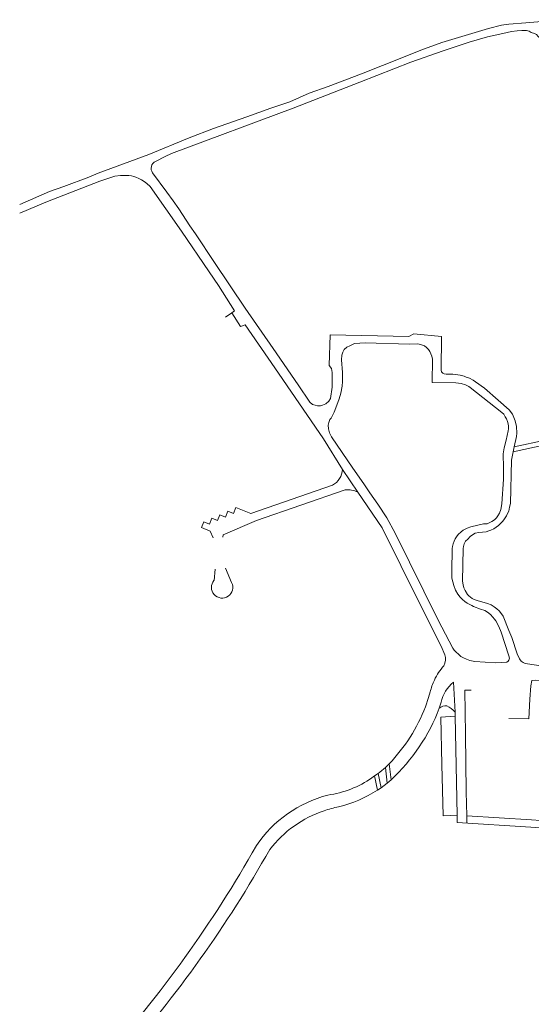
# Model space of a CAD drawing. Extents: x 145000 to 155000, y 457500 to 470000.
# Tile 41 of 196: x 145000 to 145197, y 462375 to 462754. Entities that reach past the tile are written whole.
import ezdxf

# ---------------------------------------------------------------- set-up
doc = ezdxf.new("R2010")
doc.units = 0
doc.header["$LTSCALE"] = 0.2
doc.header["$MEASUREMENT"] = 0
doc.layers.add('kant verharding', color=252, linetype='Continuous', lineweight=0)

msp = doc.modelspace()

# ---------------------------------------------------------------- linework, layer by layer
at = {"layer": 'kant verharding', "lineweight": 0, "flags": 128}
for points in [[(145030.22, 462694.74), (145049.67, 462701.95), (145065.22, 462708.26), (145074.57, 462711.83), (145087.33, 462716.33), (145096.61, 462719.63), (145103.89, 462722.13), (145111.37, 462725.46), (145118.65, 462728.01), (145131.42, 462732.88), (145147.54, 462739.34), (145154.2, 462741.92), (145162.35, 462744.86), (145172.49, 462747.95), (145180.25, 462750.24), (145185.17, 462751.52), (145188, 462751.98), (145194.51, 462752.44), (145208.38, 462753.68)], [(145052.29, 462699.24), (145055.96, 462701.16), (145058.46, 462702.25), (145105.18, 462719.71), (145130.83, 462729.69), (145150.44, 462737.35), (145162.75, 462741.73), (145172.8, 462745.07), (145175.84, 462745.97), (145179.78, 462747.09), (145185.77, 462748.34), (145189.09, 462749.14), (145191.24, 462749.44), (145192.97, 462749.49), (145194.77, 462749.59), (145195.86, 462749.32), (145196.63, 462748.81), (145197.83, 462748.37), (145198.65, 462747.99), (145199.31, 462747.2), (145200.17, 462746.41), (145200.83, 462745.33), (145201.37, 462744.17), (145213.48, 462702.42)], [(145000.1, 462679.32), (145010.11, 462683.61), (145030.95, 462691.63), (145036.61, 462693.6), (145038.88, 462693.82), (145040.29, 462693.85), (145042.04, 462693.85), (145043.01, 462693.71), (145043.95, 462693.4), (145044.78, 462693.14), (145045.85, 462692.72), (145046.89, 462692.16), (145047.93, 462691.57), (145048.94, 462690.76), (145050.28, 462689.61), (145062.21, 462672.49), (145072.84, 462656.77), (145076.52, 462651.59), (145082.63, 462641.78), (145081.55, 462641.12)], [(145017.07, 462689.64), (145026.72, 462693.24)], [(145026.72, 462693.24), (145030.22, 462694.74)], [(145118.85, 462607.1), (145117.71, 462606.12), (145116.45, 462605.61), (145115.68, 462605.37), (145114.58, 462605.39), (145113.65, 462605.6), (145112.66, 462605.89), (145111.62, 462606.78), (145107.04, 462613.39), (145097.51, 462627.42), (145086.75, 462642.88), (145074.89, 462660.42), (145067.65, 462671.39), (145065.49, 462674.52), (145061.26, 462681.01), (145059.05, 462684.04), (145056.57, 462687.42), (145051.13, 462694.86)], [(145011.59, 462687.62), (145017.07, 462689.64)], [(145000.1, 462682.66), (145011.59, 462687.62)], [(145081.55, 462641.12), (145079.16, 462639.43)], [(145081.55, 462641.12), (145084.9, 462635.77), (145086.71, 462636.42), (145098.08, 462619.87), (145116.77, 462592.6), (145124.18, 462580.89)], [(145190.14, 462589.58), (145191, 462593.61), (145191.09, 462594.83), (145190.95, 462597.36), (145190.51, 462599.57), (145189.44, 462602.08), (145188.17, 462603.75), (145183.94, 462607.53), (145178.71, 462612.11), (145175.21, 462614.55), (145174.27, 462615.17), (145172.98, 462615.91), (145171.69, 462616.38), (145170.82, 462616.69), (145169.3, 462617.09), (145166.51, 462617.47), (145163.98, 462617.56), (145163.21, 462617.67), (145162.73, 462617.85), (145162.22, 462618.36), (145162.05, 462619.06), (145162.21, 462631.91), (145151.52, 462632.93), (145149.63, 462631.98), (145119.36, 462632.6), (145119.06, 462620.84), (145119.93, 462619.67), (145120.13, 462618.16), (145120.2, 462616.16), (145120.13, 462612.49), (145119.54, 462608.19), (145118.85, 462607.1)], [(145122.81, 462607.97), (145123.45, 462610.19), (145123.96, 462612.88), (145124.08, 462614.73), (145124.08, 462618.11), (145123.7, 462623.04), (145123.85, 462624.76), (145124.27, 462625.96), (145124.78, 462627), (145125.77, 462627.89), (145126.93, 462628.4), (145128.71, 462629.22), (145132.79, 462629.54), (145149.82, 462629.08), (145153.07, 462629.09), (145154.54, 462628.82), (145155.68, 462628.38), (145156.42, 462627.79), (145157.19, 462626.93)], [(145157.19, 462626.93), (145157.7, 462626.15), (145158.09, 462625.27), (145158.5, 462624.41), (145158.71, 462623.23), (145158.63, 462614.28), (145167.66, 462614.18), (145169.78, 462613.85), (145171.42, 462613.38), (145172.61, 462612.79), (145173.21, 462612.33), (145185.3, 462602.81), (145186.09, 462602.1), (145186.6, 462601.15), (145187.12, 462600.29), (145187.55, 462599.31), (145187.71, 462598.43), (145187.9, 462597.5), (145187.89, 462596.55), (145187.75, 462595.68), (145187, 462592.11), (145186.21, 462589.17), (145185.88, 462586.85), (145186, 462581.55), (145185.92, 462577.17), (145185.28, 462567.66), (145184.95, 462565.54), (145184.41, 462564.12), (145183.79, 462563.1), (145183.28, 462562.31), (145182.52, 462561.59), (145181.49, 462560.93), (145180.53, 462560.4), (145179.7, 462560.06), (145178.32, 462559.95), (145173.4, 462558.84), (145172, 462558.31), (145170.46, 462557.58), (145169.68, 462556.87), (145168.61, 462555.88), (145167.9, 462554.97), (145167.44, 462554.22), (145167.05, 462553.3), (145166.69, 462552.28), (145166.42, 462551.34), (145166.26, 462550.46), (145166.09, 462541.64), (145166.15, 462539.14), (145166.91, 462536.28), (145167.59, 462534.49)], [(145167.59, 462534.49), (145168.49, 462532.98), (145169.27, 462531.87), (145170.19, 462530.96), (145171.1, 462530.22), (145172.02, 462529.56), (145172.79, 462529.15), (145173.76, 462528.58), (145174.45, 462528.2), (145177.14, 462527.26), (145178.78, 462526.74), (145179.87, 462526.02), (145180.98, 462525.11), (145181.92, 462524.17), (145182.46, 462523.39), (145183.02, 462522.73), (145184.19, 462520.56), (145185.14, 462518.37), (145188.08, 462509.23), (145188.27, 462508.4), (145188.06, 462507.63), (145187.76, 462507.18), (145187.23, 462506.82), (145182.87, 462506.63), (145174.93, 462507.16), (145173.03, 462507.54), (145171.76, 462507.95), (145170.55, 462508.47), (145169.63, 462509.08), (145168.67, 462509.9), (145167.78, 462510.66), (145167.06, 462511.44), (145166.52, 462512.28), (145160.9, 462523.01), (145144.39, 462556.39), (145141.17, 462562.34), (145137.72, 462567.58), (145134.68, 462571.93), (145132.33, 462575.31), (145128.09, 462581.37), (145119.88, 462593.41), (145119.13, 462595.02), (145118.75, 462596.48), (145118.67, 462597.88), (145118.84, 462598.98), (145119.25, 462600.1), (145119.73, 462600.64), (145120.87, 462602.87), (145122.01, 462605.58), (145122.81, 462607.97)], [(145225.14, 462581.01), (145224.36, 462580.34), (145216.21, 462589.55), (145201.99, 462592.2), (145190.14, 462589.58)], [(145173.13, 462555.12), (145174.04, 462555.73), (145175.12, 462556.42), (145176.55, 462556.72), (145179.3, 462556.96), (145180.36, 462557.3), (145181.14, 462557.56), (145182.25, 462558.12), (145183.21, 462558.78), (145184.11, 462559.32), (145184.85, 462560.09), (145185.76, 462561.07), (145186.4, 462561.89), (145187.19, 462563.03), (145187.53, 462563.95), (145187.99, 462564.82), (145188.34, 462566.36), (145188.66, 462567.76), (145189.04, 462584.42), (145189.72, 462587.62)], [(145189.72, 462587.62), (145202.02, 462590.34), (145215.26, 462587.87), (145223, 462579.13), (145230.78, 462570.38), (145277.76, 462567.98), (145277.3, 462559.94), (145276.37, 462560), (145275.78, 462550.34), (145274.31, 462550.39), (145274.23, 462549.32)], [(145189.72, 462587.62), (145190.14, 462589.58)], [(145124.18, 462580.89), (145129.99, 462572.13)], [(145074.46, 462554.64), (145073.33, 462557.24), (145069.98, 462558.58), (145070.84, 462560.8), (145073.03, 462559.92), (145073.9, 462562.14), (145076.09, 462561.26), (145076.95, 462563.48), (145079.14, 462562.6), (145080.01, 462564.82), (145082.2, 462563.94), (145083.12, 462566.25), (145088.9, 462563.96), (145120.3, 462574.81)], [(145125.12, 462573), (145091.09, 462561.3), (145078.24, 462555.78), (145078.13, 462554.85)], [(145129.99, 462572.13), (145139.42, 462558.41), (145153.65, 462529.49)], [(145202.1, 462505.24), (145194.27, 462506.35), (145193.6, 462506.73), (145192.81, 462507.27), (145192.07, 462508.15), (145191.25, 462510.01), (145189.16, 462516.29), (145188.05, 462519.03), (145185.89, 462524.47), (145185.26, 462525.4), (145184.3, 462526.54), (145183.41, 462527.32), (145182.42, 462528.14), (145181.21, 462528.88), (145179.89, 462529.45), (145175.81, 462530.5), (145174.71, 462530.92), (145173.89, 462531.36), (145172.66, 462532.37), (145172.19, 462532.9), (145171.24, 462534.42), (145170.75, 462535.42), (145170.47, 462536.53), (145170.24, 462537.93), (145170.44, 462550.56), (145170.67, 462551.33), (145170.89, 462552.28), (145171.43, 462553.29), (145172.24, 462554.16), (145173.13, 462555.12)], [(145075.19, 462542.62), (145074.76, 462538.25)], [(145081.53, 462537.44), (145079.2, 462542.98)], [(145153.65, 462529.49), (145161.97, 462513.02), (145163.46, 462509.72)], [(145167.39, 462487.64), (145166.76, 462499.15)], [(145188.03, 462485.21), (145195.7, 462485.08), (145196.14, 462492.65), (145196.44, 462497.72), (145196.88, 462499.84), (145198.28, 462499.99), (145201.03, 462499.87), (145211.65, 462499.17)], [(145155.98, 462489.74), (145157.19, 462493.22)], [(145157.19, 462493.22), (145157.84, 462495.41)], [(145173.51, 462496.09), (145171.13, 462496.07), (145171.35, 462479.22), (145171.69, 462457.04), (145171.87, 462447.87)], [(145161.42, 462489.53), (145162.04, 462491.44)], [(145167.42, 462486.17), (145161.96, 462485.69), (145162.34, 462467.49), (145162.77, 462447.86), (145168.2, 462448.08), (145167.42, 462486.17)], [(145167.42, 462486.17), (145167.39, 462487.64)], [(145140.6, 462466.4), (145142.04, 462467.8)], [(145141.33, 462460.36), (145140.6, 462466.4)], [(145142.78, 462461.64), (145142.04, 462467.8)], [(145135.45, 462462.45), (145136.39, 462463.13)], [(145136.39, 462463.13), (145137.81, 462464.1)], [(145137.55, 462457.71), (145136.39, 462463.13)], [(145138.98, 462458.62), (145137.81, 462464.1)], [(145137.55, 462457.71), (145138.98, 462458.62)], [(145138.98, 462458.62), (145141.33, 462460.36)], [(145141.33, 462460.36), (145142.78, 462461.64)], [(145168.2, 462448.08), (145168.22, 462445.25)], [(145227.33, 462408.4), (145226.74, 462411.05), (145226.01, 462414.26), (145224.98, 462418.31), (145223.38, 462423.64), (145222.22, 462427), (145220.91, 462430.18), (145218.71, 462434.49), (145217.29, 462436.5), (145215.7, 462438.61), (145214.08, 462440.29), (145210.97, 462442.7), (145207.63, 462444.39), (145205.56, 462444.95), (145200.21, 462446.01), (145196.74, 462446.27), (145171.87, 462447.87)], [(145171.87, 462447.87), (145171.93, 462445.02)], [(145224.86, 462405.99), (145224.01, 462410.44), (145223.29, 462413.6), (145222.28, 462417.57), (145220.71, 462422.78), (145219.6, 462426.01), (145218.37, 462429.01), (145216.3, 462433.04), (145215.03, 462434.85), (145213.57, 462436.79), (145212.21, 462438.2), (145209.47, 462440.33), (145206.62, 462441.77), (145204.92, 462442.23), (145199.83, 462443.23), (145196.54, 462443.48), (145168.22, 462445.25)]]:
    msp.add_lwpolyline(points, dxfattribs=at)
at = {"layer": 'kant verharding', "lineweight": 0}
for centre, radius, start, end in [((145053.59, 462696.55), 2.99, 115.8685, 214.3633), ((145116.46, 462581.53), 7.74, 299.6863, 355.2239), ((145126.32, 462565.65), 7.45, 60.4222, 99.2805), ((145077.87, 462535.57), 4.11, 139.3668, 27.1251), ((145158.2, 462508.07), 5.51, 332.2215, 17.4386), ((145179.9, 462490.37), 22.63, 138.037, 154.8091), ((145179.92, 462490.37), 22.65, 154.8492, 167.1619), ((145175.62, 462488.41), 13.92, 129.544, 167.437), ((145095.55, 462512.75), 64.66, 315.9627, 339.1541), ((145093.83, 462514.53), 72.06, 312.7826, 339.3751), ((145163.64, 462486.6), 3.48, 80.5762, 132.8402), ((145160.39, 462481.62), 9.23, 40.6529, 65.5612), ((145119.38, 462489.41), 31.3, 306.0646, 312.6816), ((145113.07, 462494.6), 39.17, 277.9062, 304.8345), ((145130.91, 462409.09), 48.35, 104.925, 145.5444), ((145111.94, 462496.53), 46.5, 283.2981, 303.4104), ((145131.22, 462407.78), 44.33, 101.1615, 108.649), ((145131.18, 462407.94), 44.17, 108.6638, 142.4634), ((144683, 462666.79), 468.58, 318.0668, 330.5543), ((144685.73, 462666.1), 471.09, 318.4882, 330.6017)]:
    msp.add_arc(centre, radius, start, end, dxfattribs=at)

doc.saveas('drawing.dxf')
